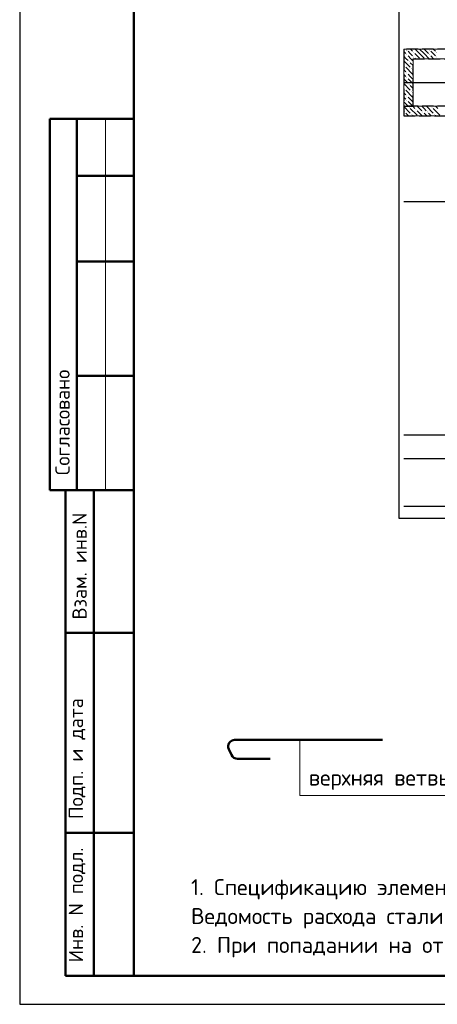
# Model space of a CAD drawing. Header units: millimetres. Extents: x 0 to 50400, y 0 to 35640.
# Tile 1 of 25: x 0 to 8771, y 0 to 20681. Entities that reach past the tile are written whole.
import ezdxf

# ---------------------------------------------------------------- set-up
doc = ezdxf.new("R2010")
doc.units = ezdxf.units.MM
doc.linetypes.add('______2', pattern=[324, 240, -84])
doc.linetypes.add('______5', pattern=[1320, 960, -120, 120, -120])
for name, color, linetype, lineweight in [('Standard', 7, 'Continuous', 25), ('ЖБ Стена верхний уровень', 7, 'Continuous', 35), ('Позиционная метка линия выноска', 7, 'Continuous', 13)]:
    doc.layers.add(name, color=color, linetype=linetype, lineweight=lineweight)
doc.layers.add('Оси', color=7, linetype='______5', true_color=0x656565)
doc.styles.add('ISOCPEUR', font='txt')

msp = doc.modelspace()

# ---------------------------------------------------------------- hatches: boundary and pattern name
at = {"layer": 'ЖБ Стена верхний уровень', "linetype": 'Continuous', "lineweight": 18, "transparency": 33554687}
for points in [[(8124, 20041), (8132, 20049), (8139, 20041), (8132, 20033)], [(8124, 19945), (8132, 19953), (8139, 19945), (8132, 19937)], [(8268, 19993), (8276, 20001), (8283, 19993), (8276, 19985)], [(8268, 19897), (8276, 19905), (8283, 19897), (8276, 19889)], [(8604, 20041), (8612, 20049), (8619, 20041), (8612, 20033)], [(8604, 19945), (8612, 19953), (8619, 19945), (8612, 19937)], [(8748, 19993), (8756, 20001), (8763, 19993), (8756, 19985)], [(8748, 19897), (8756, 19905), (8763, 19897), (8756, 19889)], [(8076, 19705), (8084, 19713), (8091, 19705), (8084, 19697)], [(8172, 19801), (8180, 19809), (8187, 19801), (8180, 19794)], [(8220, 19657), (8228, 19665), (8235, 19657), (8228, 19649)], [(8124, 19561), (8132, 19569), (8139, 19561), (8132, 19554)], [(8124, 19465), (8132, 19473), (8139, 19465), (8132, 19457)], [(8172, 19321), (8180, 19329), (8187, 19321), (8180, 19314)], [(8076, 19225), (8084, 19233), (8091, 19225), (8084, 19217)], [(8124, 19081), (8132, 19089), (8139, 19081), (8132, 19074)], [(8220, 19177), (8228, 19185), (8235, 19177), (8228, 19169)], [(8124, 18985), (8132, 18993), (8139, 18985), (8132, 18977)], [(8172, 18841), (8180, 18849), (8187, 18841), (8180, 18834)], [(8652, 18841), (8660, 18849), (8667, 18841), (8660, 18834)], [(8076, 18745), (8084, 18753), (8091, 18745), (8084, 18737)], [(8220, 18697), (8228, 18705), (8235, 18697), (8228, 18689)], [(8316, 18793), (8324, 18801), (8331, 18793), (8324, 18785)], [(8460, 18745), (8468, 18753), (8475, 18745), (8468, 18737)], [(8556, 18745), (8564, 18753), (8571, 18745), (8564, 18737)], [(8700, 18697), (8708, 18705), (8715, 18697), (8708, 18689)]]:
    msp.add_hatch(color=7, dxfattribs=at).paths.add_polyline_path(points, flags=16)

# ---------------------------------------------------------------- linework, layer by layer
at = {"layer": 'Standard', "color": 7, "linetype": 'Continuous', "lineweight": 25, "transparency": 33554687}
msp.add_line((2400, 35040), (2400, 1270), dxfattribs=at)
at = {"layer": 'Standard', "color": 7, "linetype": 'Continuous', "lineweight": 50, "transparency": 33554687}
for p, q in [((7, 18600), (0, 18600)), ((2400, 18600), (632, 18600)), ((632, 18600), (632, 10800)), ((632, 18600), (632, 10800)), ((1200, 18600), (1200, 10800)), ((2400, 17400), (1200, 17400)), ((2400, 15600), (1200, 15600)), ((2400, 13200), (1200, 13200)), ((0, 10800), (7, 10800)), ((632, 10800), (2400, 10800)), ((960, 600), (960, 10800)), ((960, 600), (960, 10800)), ((1560, 600), (1560, 10800)), ((960, 7800), (2400, 7800)), ((7621, 5552), (4514, 5552)), ((4392, 5362), (4448, 5241)), ((4577, 5158), (5259, 5158)), ((960, 3600), (2400, 3600)), ((2400, 600), (960, 600))]:
    msp.add_line(p, q, dxfattribs=at)
at = {"layer": 'Standard', "color": 7, "linetype": 'Continuous', "lineweight": 13, "transparency": 33554687}
msp.add_line((1800, 18600), (1800, 10800), dxfattribs=at)
at = {"layer": 'Standard', "color": 7, "linetype": 'Continuous', "lineweight": 25, "transparency": 33554687}
msp.add_lwpolyline([(0, 0), (50400, 0), (50400, 35640), (0, 35640), (0, 0)], close=True, dxfattribs=at)
at = {"layer": 'Standard', "color": 7, "linetype": 'Continuous', "lineweight": 50, "transparency": 33554687}
msp.add_lwpolyline([(2400, 35040), (49800, 35040), (49800, 600), (2400, 600), (2400, 35040)], close=True, dxfattribs=at)
at = {"layer": 'Standard', "color": 254, "linetype": 'Continuous', "lineweight": -3, "true_color": 0xc4c4ff, "transparency": 33554687}
msp.add_lwpolyline([(7965, 10212), (40368, 10212), (40368, 32712), (7965, 32712), (7965, 10212)], dxfattribs=at)
at = {"layer": 'Standard', "color": 7, "linetype": 'Continuous', "lineweight": 13, "transparency": 33554687}
msp.add_lwpolyline([(10841, 4385), (5882, 4385), (5882, 5552)], dxfattribs=at)
at = {"layer": 'Standard', "color": 7, "linetype": 'Continuous', "lineweight": 50, "transparency": 33554687}
for centre, radius, start, end in [((4514, 5418), 134, 90, 204.7646), ((4577, 5300), 143, 204.7646, 270)]:
    msp.add_arc(centre, radius, start, end, dxfattribs=at)
at = {"layer": 'ЖБ Стена верхний уровень', "color": 251, "linetype": '______2', "lineweight": -3, "true_color": 0x656565, "transparency": 33554687}
for p, q in [((9015, 20062), (8065, 20062)), ((8065, 20062), (8065, 19862)), ((8065, 19862), (8065, 18862)), ((8265, 18862), (8265, 19862)), ((8265, 19862), (9015, 19862)), ((8065, 18862), (8265, 18862)), ((9015, 18862), (8065, 18862)), ((8065, 18862), (8065, 18662)), ((8065, 18662), (9015, 18662))]:
    msp.add_line(p, q, dxfattribs=at)
at = {"layer": 'ЖБ Стена верхний уровень', "color": 9, "linetype": 'Continuous', "lineweight": 18, "true_color": 0xc7c7c7, "transparency": 33554687}
for p, q in [((8207, 20062), (8252, 20017)), ((8396, 19969), (8303, 20062)), ((8398, 20062), (8492, 19969)), ((8494, 20062), (8588, 19969)), ((8687, 20062), (8732, 20017)), ((8065, 20012), (8108, 19969)), ((8065, 19916), (8119, 19862)), ((8119, 19862), (8156, 19825)), ((8204, 19969), (8156, 20017)), ((8156, 19921), (8214, 19862)), ((8252, 19921), (8204, 19969)), ((8214, 19862), (8265, 19812)), ((8300, 19969), (8396, 19873)), ((8300, 19873), (8310, 19862)), ((8396, 19969), (8492, 19873)), ((8492, 19969), (8599, 19862)), ((8684, 19969), (8636, 20017)), ((8636, 19921), (8694, 19862)), ((8732, 19921), (8684, 19969)), ((8065, 19820), (8204, 19681)), ((8108, 19681), (8252, 19537)), ((8204, 19777), (8265, 19716)), ((8065, 19628), (8108, 19585)), ((8065, 19532), (8108, 19489)), ((8204, 19489), (8156, 19537)), ((8156, 19441), (8265, 19332)), ((8252, 19441), (8204, 19489)), ((8265, 19620), (8252, 19633)), ((8065, 19436), (8156, 19345)), ((8065, 19340), (8204, 19201)), ((8204, 19297), (8265, 19236)), ((8065, 19148), (8108, 19105)), ((8065, 19052), (8108, 19009)), ((8108, 19201), (8252, 19057)), ((8204, 19009), (8156, 19057)), ((8265, 19140), (8252, 19153)), ((8065, 18956), (8156, 18865)), ((8065, 18860), (8204, 18721)), ((8156, 18961), (8254, 18862)), ((8252, 18961), (8204, 19009)), ((8254, 18862), (8300, 18817)), ((8350, 18862), (8444, 18769)), ((8492, 18817), (8446, 18862)), ((8542, 18862), (8684, 18721)), ((8734, 18862), (8780, 18817)), ((8065, 18668), (8070, 18662)), ((8108, 18721), (8166, 18662)), ((8204, 18817), (8348, 18673)), ((8263, 18662), (8252, 18673)), ((8454, 18662), (8348, 18769)), ((8540, 18769), (8492, 18817)), ((8492, 18721), (8550, 18662)), ((8588, 18721), (8646, 18662)), ((8684, 18817), (8828, 18673)), ((8743, 18662), (8732, 18673))]:
    msp.add_line(p, q, dxfattribs=at)
at = {"layer": 'Оси', "color": 8, "linetype": '______5', "lineweight": -3, "transparency": 33554687}
for p, q in [((8065, 19362), (42963, 19362)), ((8065, 16862), (42963, 16862)), ((8065, 11962), (42963, 11962)), ((8065, 11462), (42963, 11462)), ((8065, 10462), (42963, 10462))]:
    msp.add_line(p, q, dxfattribs=at)
at = {"layer": 'Позиционная метка линия выноска', "color": 7, "linetype": 'Continuous', "lineweight": 18, "transparency": 33554687}
for p, q in [((8065, 18662), (8065, 20062)), ((8065, 20062), (8385, 20062)), ((9015, 20062), (8365, 20062)), ((9015, 19862), (8265, 19862)), ((8265, 19862), (8265, 18862)), ((8265, 18862), (9015, 18862)), ((9015, 18662), (8065, 18662))]:
    msp.add_line(p, q, dxfattribs=at)

# ---------------------------------------------------------------- texts
at = {"layer": 'Standard', "color": 7, "linetype": 'Continuous', "lineweight": 50, "transparency": 33554687, "char_height": 300, "attachment_point": 7, "rotation": 90, "style": 'ISOCPEUR'}
for s, insert, width in [('\\A1;{\\fISOCPEUR|i0|b0;\\H300.000000;\\W1.000000;\\C7;Согласовано}\\P', (1050, 11114), 2486.25), ('\\A1;{\\fISOCPEUR|i0|b0;\\H300.000000;\\W1.000000;\\C7;Взам. инв.N}\\P', (1408, 8083), 2290.92), ('\\A1;{\\fISOCPEUR|i0|b0;\\H300.000000;\\W1.000000;\\C7;Подп. и дата}\\P', (1379, 3891), 2636.47), ('\\A1;{\\fISOCPEUR|i0|b0;\\H300.000000;\\W1.000000;\\C7;Инв. N подл.}\\P', (1379, 881), 2426.15)]:
    msp.add_mtext(s, dxfattribs=dict(at, insert=insert, width=width))
at = {"layer": 'Standard', "color": 7, "linetype": 'Continuous', "lineweight": 25, "transparency": 33554687, "insert": (6074, 4503), "char_height": 336, "width": 4970.48, "attachment_point": 7, "style": 'ISOCPEUR'}
msp.add_mtext('\\A1;{\\fISOCPEUR|i0|b0;\\H335.999994;\\W1.000000;\\C7;верхняя ветвь детали}\\P', dxfattribs=at)
at = {"layer": 'Standard', "color": 7, "linetype": 'Continuous', "lineweight": 13, "transparency": 33554687, "insert": (3600, 2629), "char_height": 336, "width": 13664.28, "attachment_point": 1, "line_spacing_factor": 1.084337}
msp.add_mtext('\\A1;{\\fISOCPEUR|i0|b0;\\H335.999994;\\W1.000000;\\C7;1. Спецификацию элементов, Ведомость деталей см. лист 11-12}\\P{\\fISOCPEUR|i0|b0;\\H335.999994;\\W1.000000;\\C7;Ведомость расхода стали см. лист 1.1.}\\P{\\fISOCPEUR|i0|b0;\\H335.999994;\\W1.000000;\\C7;2. При попадании на отверстие стержни сдвинуть по месту.}\\P', dxfattribs=at)

doc.saveas('drawing.dxf')
